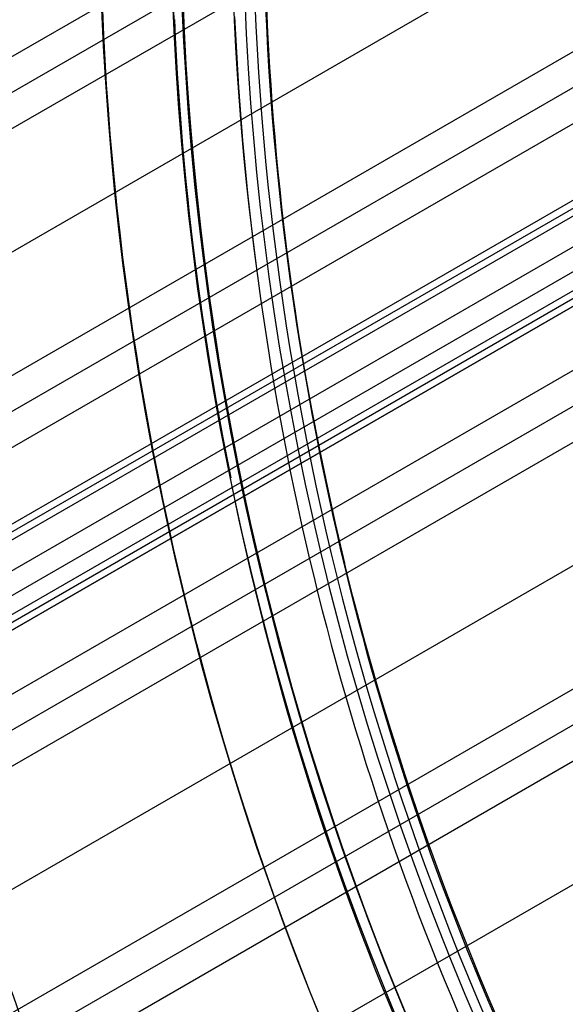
# Model space of a CAD drawing. Extents: x 12895 to 14339, y -6833 to -5581.
# Tile 19 of 79: x 13539 to 13553, y -6409 to -6384. Entities that reach past the tile are written whole.
import ezdxf

# ---------------------------------------------------------------- set-up
doc = ezdxf.new("R2010")
doc.units = 0
doc.layers.get('0').update_dxf_attribs({"linetype": 'CONTINUOUS'})
doc.layers.add('BLANCO_METALICO', color=7, linetype='CONTINUOUS')
doc.layers.add('COLOR', color=7, linetype='CONTINUOUS')

msp = doc.modelspace()

# ---------------------------------------------------------------- linework, layer by layer
for p, q in [((12906.40144702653, -6750.614407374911, 72.56573516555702), (13562.02697210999, -6372.088833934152, 72.56573517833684)), ((13561.80989316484, -6373.110929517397, 72.14279169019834), (12906.7897576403, -6751.286981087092, 72.14279169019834)), ((12907.17806827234, -6751.959554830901, 71.7198481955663), (13561.61654096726, -6374.119326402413, 71.71984820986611)), ((13561.26294500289, -6377.394329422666, 71.34951494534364), (12908.50778716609, -6754.262695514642, 71.34951494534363)), ((12909.83750608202, -6756.565836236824, 70.97918168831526), (13561.10623663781, -6380.555659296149, 70.97918169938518)), ((13561.05898853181, -6381.479702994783, 70.55623821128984), (12910.22581669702, -6757.238409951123, 70.55623821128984)), ((12910.61412732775, -6757.910983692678, 70.13329471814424), (13561.02904870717, -6382.393753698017, 70.13329473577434)), ((13561.27903354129, -6384.159076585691, 71.80409171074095), (12911.44102895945, -6759.343219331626, 71.80409236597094)), ((12911.52538557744, -6759.48932927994, 72.53486960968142), (13561.36338962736, -6384.305182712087, 72.53486960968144)), ((12911.60974226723, -6759.635439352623, 73.26564747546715), (13561.44774757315, -6384.451292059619, 73.26564747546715)), ((13561.15264307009, -6385.393250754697, 69.76296146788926), (12911.94384622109, -6760.214124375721, 69.76296146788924)), ((12912.20940283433, -6760.674081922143, 74.01506646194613), (13561.60540004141, -6385.745128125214, 74.01506646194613)), ((12912.41539902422, -6761.030877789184, 71.35419025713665), (13561.39095066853, -6386.344692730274, 71.3541857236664)), ((13561.47530101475, -6386.490781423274, 72.084965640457), (12912.49975542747, -6761.176987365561, 72.08496564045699)), ((13561.55966241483, -6386.636889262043, 72.81574532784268), (12912.58411232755, -6761.323097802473, 72.81574532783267)), ((13195.79535516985, -6597.811010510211, 72.81574532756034), (13561.55966241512, -6386.636889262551, 72.81574532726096)), ((12913.2735651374, -6762.517265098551, 69.39262821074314), (13561.42869506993, -6388.304726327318, 69.39262821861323)), ((13561.5116410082, -6389.153602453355, 68.96968473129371), (12913.66187575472, -6763.189838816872, 68.96968473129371)), ((12914.05018638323, -6763.862412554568, 68.5467412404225), (13561.60867214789, -6389.994346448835, 68.54674125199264)), ((13562.11249814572, -6392.774316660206, 68.17640798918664), (12915.37990528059, -6766.165553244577, 68.17640798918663)), ((12916.70962419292, -6768.468693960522, 67.80607473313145), (13562.74542623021, -6395.479749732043, 67.80607473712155)), ((13562.93795416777, -6396.265358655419, 67.38313125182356), (12917.09793481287, -6769.141267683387, 67.38313125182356)), ((12917.48624543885, -6769.813841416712, 66.9601877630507), (13563.14283508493, -6397.043835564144, 66.96018776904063)), ((13563.97538642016, -6399.634016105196, 66.58985451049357), (12918.81596434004, -6772.116982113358, 66.58985451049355))]:
    msp.add_line(p, q)
at = {"extrusion": (0.1124755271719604, -0.1948133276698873, 0.9743700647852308)}
msp.add_lwpolyline([(8566.721076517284, -11940.5676238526), (8566.200006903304, -11940.87241503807), (8565.680887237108, -11941.18206532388), (8565.163780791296, -11941.49655690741), (8564.64875067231, -11941.81587084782), (8564.135859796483, -11942.1399870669), (8563.625170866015, -11942.46888435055), (8563.116746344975, -11942.80254035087), (8562.610648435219, -11943.14093158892), (8562.10693905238, -11943.48403345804), (8561.605679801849, -11943.83182022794), (8561.106931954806, -11944.18426504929), (8560.61075642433, -11944.54133995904), (8560.117213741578, -11944.90301588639), (8559.62636403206, -11945.2692626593), (8559.138266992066, -11945.64004901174), (8558.652981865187, -11946.01534259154), (8558.17056741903, -11946.39510996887), (8557.691081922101, -11946.77931664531), (8557.214583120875, -11947.16792706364), (8556.741128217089, -11947.56090461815), (8556.270773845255, -11947.95821166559), (8555.803576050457, -11948.35980953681), (8555.339590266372, -11948.76565854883), (8554.878871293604, -11949.17571801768), (8554.421473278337, -11949.58994627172), (8553.967449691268, -11950.0083006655), (8553.51685330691, -11950.43073759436), (8553.069736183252, -11950.85721250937), (8552.62614964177, -11951.28767993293), (8552.186144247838, -11951.72209347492), (8551.749769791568, -11952.1604058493), (8551.317075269, -11952.60256889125), (8550.888108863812, -11953.04853357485), (8550.462917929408, -11953.49825003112), (8550.04154897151, -11953.95166756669), (8549.62404763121, -11954.40873468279), (8549.210458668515, -11954.86939909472), (8548.800825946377, -11955.33360775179), (8548.395192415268, -11955.80130685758), (8547.993600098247, -11956.27244189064), (8547.596090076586, -11956.74695762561), (8547.202702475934, -11957.22479815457), (8546.813476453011, -11957.70590690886), (8546.42845018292, -11958.19022668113), (8546.047660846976, -11958.67769964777), (8545.671144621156, -11959.16826739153), (8545.298936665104, -11959.6618709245), (8544.931071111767, -11960.1584507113), (8544.56758105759, -11960.65794669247), (8544.208498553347, -11961.16029830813), (8543.85385459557, -11961.6654445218), (8543.503679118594, -11962.17332384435), (8543.158000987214, -11962.68387435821), (8542.816847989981, -11963.19703374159), (8542.480246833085, -11963.71273929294), (8542.148223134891, -11964.23092795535), (8541.820801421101, -11964.7515363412), (8541.498005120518, -11965.27450075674), (8541.179856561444, -11965.79975722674), (8540.866376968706, -11966.32724151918), (8540.557586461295, -11966.85688916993), (8540.253504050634, -11967.38863550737), (8539.954147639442, -11967.92241567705), (8539.659534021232, -11968.45816466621), (8539.36967888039, -11968.99581732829), (8539.0845967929, -11969.53530840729), (8538.804301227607, -11970.07657256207), (8538.528804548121, -11970.61954439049), (8538.258118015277, -11971.1641584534), (8537.992251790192, -11971.7103492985), (8537.731214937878, -11972.25805148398), (8537.47501543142, -11972.807199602), (8537.223660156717, -11973.35772830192), (8536.977154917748, -11973.90957231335), (8536.735504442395, -11974.46266646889), (8536.498712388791, -11975.01694572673), (8536.266781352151, -11975.57234519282), (8536.039712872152, -11976.12880014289), (8535.817507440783, -11976.68624604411), (8535.600164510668, -11977.24461857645), (8535.387682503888, -11977.80385365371), (8535.180058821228, -11978.36388744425), (8534.977289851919, -11978.9246563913), (8534.779370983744, -11979.486097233), (8534.586296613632, -11980.04814702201), (8534.398060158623, -11980.61074314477), (8534.214654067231, -11981.17382334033), (8534.036069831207, -11981.73732571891), (8533.862297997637, -11982.30118877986), (8533.693328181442, -11982.86535142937), (8533.529149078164, -11983.42975299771), (8533.369748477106, -11983.99433325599), (8533.215113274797, -11984.55903243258), (8533.065229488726, -11985.12379122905), (8532.920082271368, -11985.68855083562), (8532.779655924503, -11986.25325294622), (8532.643933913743, -11986.81783977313), (8532.512898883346, -11987.38225406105), (8532.386532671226, -11987.94643910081), (8532.26481632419, -11988.51033874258), (8532.147730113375, -11989.07389740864), (8532.035253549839, -11989.63706010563), (8531.927365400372, -11990.19977243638), (8531.824043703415, -11990.76198061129), (8531.725265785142, -11991.32363145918), (8531.631008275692, -11991.8846724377), (8531.541247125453, -11992.44505164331), (8531.455957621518, -11993.00471782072), (8531.37511440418, -11993.56362037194), (8531.298691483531, -11994.1217093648), (8531.226662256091, -11994.67893554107), (8531.15899952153, -11995.23525032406), (8531.095675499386, -11995.79060582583), (8531.03666184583, -11996.34495485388), (8530.981929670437, -11996.89825091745), (8530.931449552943, -11997.45044823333), (8530.885191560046, -11998.00150173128), (8530.8431252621, -11998.55136705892), (8530.805219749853, -11999.10000058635), (8530.771443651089, -11999.64735941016), (8530.741765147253, -12000.19340135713), (8530.716151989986, -12000.73808498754), (8530.69457151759, -12001.28136959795), (8530.676990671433, -12001.82321522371), (8530.66337601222, -12002.36358264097), (8530.653693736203, -12002.90243336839), (8530.647909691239, -12003.43972966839), (8530.645989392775, -12003.9754345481)], dxfattribs=at)
at = {"extrusion": (0.112475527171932, -0.1948133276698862, 0.9743700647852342)}
msp.add_lwpolyline([(8528.34598939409, -12003.97543454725), (8528.347782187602, -12003.44949601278), (8528.353181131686, -12002.92206982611), (8528.362216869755, -12002.39318878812), (8528.374919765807, -12001.86288632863), (8528.391319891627, -12001.33119650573), (8528.411447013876, -12000.79815400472), (8528.435330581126, -12000.26379413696), (8528.46299971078, -11999.72815283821), (8528.49448317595, -11999.1912666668), (8528.529809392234, -11998.65317280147), (8528.569006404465, -11998.11390903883), (8528.612101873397, -11997.57351379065), (8528.659123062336, -11997.03202608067), (8528.710096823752, -11996.48948554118), (8528.765049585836, -11995.94593240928), (8528.824007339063, -11995.40140752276), (8528.886995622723, -11994.85595231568), (8528.954039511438, -11994.30960881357), (8529.025163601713, -11993.76241962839), (8529.100391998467, -11993.21442795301), (8529.179748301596, -11992.66567755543), (8529.26325559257, -11992.1162127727), (8529.35093642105, -11991.5660785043), (8529.442812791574, -11991.01532020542), (8529.538906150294, -11990.46398387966), (8529.639237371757, -11989.91211607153), (8529.743826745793, -11989.35976385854), (8529.852693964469, -11988.80697484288), (8529.965858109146, -11988.25379714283), (8530.083337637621, -11987.70027938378), (8530.205150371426, -11987.14647068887), (8530.331313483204, -11986.5924206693), (8530.461843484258, -11986.03817941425), (8530.596756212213, -11985.48379748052), (8530.736066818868, -11984.9293258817), (8530.879789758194, -11984.37481607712), (8531.027938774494, -11983.82031996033), (8531.180526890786, -11983.26588984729), (8531.337566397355, -11982.71157846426), (8531.499068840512, -11982.15743893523), (8531.665045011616, -11981.60352476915), (8531.835504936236, -11981.04988984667), (8532.010457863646, -11980.49658840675), (8532.189912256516, -11979.94367503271), (8532.373875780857, -11979.39120463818), (8532.562355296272, -11978.83923245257), (8532.755356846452, -11978.28781400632), (8532.952885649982, -11977.73700511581), (8533.154946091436, -11977.18686186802), (8533.36154171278, -11976.63744060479), (8533.572675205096, -11976.08879790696), (8533.788348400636, -11975.54099057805), (8534.008562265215, -11974.99407562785), (8534.233316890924, -11974.4481102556), (8534.462611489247, -11973.90315183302), (8534.69644438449, -11973.35925788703), (8534.934813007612, -11972.81648608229), (8535.177713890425, -11972.27489420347), (8535.42514266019, -11971.73454013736), (8535.677094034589, -11971.19548185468), (8535.933561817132, -11970.65777739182), (8536.194538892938, -11970.1214848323), (8536.460017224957, -11969.58666228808), (8536.729987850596, -11969.05336788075), (8537.004440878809, -11968.52165972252), (8537.28336548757, -11967.99159589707), (8537.566749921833, -11967.46323444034), (8537.854581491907, -11966.93663332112), (8538.146846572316, -11966.4118504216), (8538.443530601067, -11965.88894351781), (8538.744618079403, -11965.36797025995), (8539.050092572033, -11964.84898815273), (8539.359936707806, -11964.33205453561), (8539.67413218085, -11963.81722656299), (8539.99265975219, -11963.30456118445), (8540.315499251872, -11962.79411512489), (8540.642629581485, -11962.28594486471), (8540.97402871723, -11961.78010662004), (8541.309673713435, -11961.276656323), (8541.649540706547, -11960.77564960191), (8541.993604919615, -11960.27714176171), (8542.34184066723, -11959.78118776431), (8542.694221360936, -11959.28784220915), (8543.050719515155, -11958.79715931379), (8543.411306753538, -11958.30919289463), (8543.775953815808, -11957.82399634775), (8544.144630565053, -11957.34162262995), (8544.51730599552, -11956.86212423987), (8544.893948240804, -11956.38555319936), (8545.274524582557, -11955.91196103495), (8545.659001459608, -11955.44139875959), (8546.047344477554, -11954.97391685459), (8546.43951841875, -11954.50956525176), (8546.835487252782, -11954.0483933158), (8547.235214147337, -11953.59044982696), (8547.638661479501, -11953.13578296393), (8548.045790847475, -11952.68444028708), (8548.456563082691, -11952.23646872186), (8548.870938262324, -11951.79191454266), (8549.288875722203, -11951.35082335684), (8549.7103340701, -11950.91324008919), (8550.135271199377, -11950.47920896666), (8550.563644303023, -11950.04877350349), (8550.995409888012, -11949.62197648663), (8551.430523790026, -11949.19885996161), (8551.868941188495, -11948.7794652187), (8552.310616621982, -11948.36383277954), (8552.755504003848, -11947.95200238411), (8553.203556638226, -11947.54401297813), (8553.654727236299, -11947.13990270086), (8554.108967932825, -11946.7397088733), (8554.566230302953, -11946.34346798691), (8555.026465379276, -11945.95121569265), (8555.489623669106, -11945.56298679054), (8555.955655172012, -11945.17881521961), (8556.424509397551, -11944.79873404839), (8556.896135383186, -11944.42277546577), (8557.370481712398, -11944.05097077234), (8557.84749653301, -11943.68335037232), (8558.327127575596, -11943.31994376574), (8558.809322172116, -11942.96077954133), (8559.29402727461, -11942.6058853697), (8559.781189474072, -11942.25528799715), (8560.270755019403, -11941.90901323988), (8560.76266983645, -11941.5670859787), (8561.256879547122, -11941.22953015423), (8561.753329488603, -11940.89636876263), (8562.251964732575, -11940.56762385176)], dxfattribs=at)
at = {"extrusion": (0.1124755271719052, -0.1948133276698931, 0.974370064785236)}
msp.add_lwpolyline([(8530.645989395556, -12002.69654459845), (8530.647788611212, -12002.17800368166), (8530.653207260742, -12001.65797044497), (8530.662276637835, -12001.13647841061), (8530.675027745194, -12000.61356175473), (8530.69149128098, -12000.08925530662), (8530.71169762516, -11999.56359454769), (8530.73567682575, -11999.03661561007), (8530.763458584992, -11998.50835527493), (8530.795072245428, -11997.97885097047), (8530.830546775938, -11997.44814076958), (8530.869910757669, -11996.91626338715), (8530.91319236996, -11996.38325817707), (8530.960419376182, -11995.84916512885), (8531.011619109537, -11995.31402486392), (8531.06681845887, -11994.77787863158), (8531.126043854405, -11994.24076830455), (8531.189321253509, -11993.7027363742), (8531.256676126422, -11993.16382594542), (8531.328133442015, -11992.62408073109), (8531.403717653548, -11992.0835450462), (8531.483452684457, -11991.54226380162), (8531.567361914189, -11991.00028249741), (8531.655468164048, -11990.45764721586), (8531.747793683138, -11989.91440461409), (8531.844360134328, -11989.37060191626), (8531.945188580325, -11988.82628690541), (8532.050299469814, -11988.28150791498), (8532.159712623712, -11987.73631381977), (8532.273447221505, -11987.19075402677), (8532.391521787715, -11986.64487846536), (8532.513954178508, -11986.09873757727), (8532.64076156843, -11985.5523823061), (8532.771960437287, -11985.0058640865), (8532.907566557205, -11984.45923483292), (8533.047594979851, -11983.912546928), (8533.192060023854, -11983.36585321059), (8533.340975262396, -11982.81920696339), (8533.49435351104, -11982.27266190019), (8533.652206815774, -11981.72627215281), (8533.81454644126, -11981.18009225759), (8533.981382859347, -11980.63417714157), (8534.15272573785, -11980.0885821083), (8534.328583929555, -11979.54336282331), (8534.508965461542, -11978.99857529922), (8534.693877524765, -11978.45427588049), (8534.883326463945, -11977.91052122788), (8535.077317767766, -11977.36736830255), (8535.27585605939, -11976.82487434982), (8535.478945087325, -11976.28309688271), (8535.686587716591, -11975.742093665), (8535.898785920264, -11975.2019226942), (8536.115540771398, -11974.66264218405), (8536.336852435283, -11974.12431054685), (8536.562720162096, -11973.58698637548), (8536.79314227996, -11973.05072842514), (8537.02811618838, -11972.51559559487), (8537.2676383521, -11971.98164690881), (8537.511704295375, -11971.44894149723), (8537.760308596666, -11970.91753857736), (8538.013444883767, -11970.38749743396), (8538.27110582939, -11969.85887739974), (8538.53328314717, -11969.3317378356), (8538.799967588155, -11968.80613811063), (8539.071148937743, -11968.28213758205), (8539.346816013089, -11967.75979557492), (8539.626956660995, -11967.23917136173), (8539.91155775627, -11966.72032414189), (8540.200605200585, -11966.20331302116), (8540.494083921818, -11965.68819699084), (8540.791977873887, -11965.17503490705), (8541.09427003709, -11964.66388546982), (8541.400942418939, -11964.15480720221), (8541.711976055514, -11963.64785842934), (8542.027351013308, -11963.14309725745), (8542.347046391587, -11962.64058155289), (8542.671040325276, -11962.14036892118), (8542.999309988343, -11961.64251668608), (8543.331831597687, -11961.14708186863), (8543.668580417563, -11960.6541211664), (8544.009530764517, -11960.16369093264), (8544.354656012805, -11959.6758471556), (8544.703928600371, -11959.19064543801), (8545.05732003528, -11958.7081409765), (8545.414800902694, -11958.22838854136), (8545.77634087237, -11957.7514424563), (8546.141908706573, -11957.27735657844), (8546.511472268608, -11956.80618427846), (8546.884998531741, -11956.33797842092), (8547.262453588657, -11955.87279134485), (8547.643802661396, -11955.41067484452), (8548.02901011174, -11954.9516801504), (8548.418039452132, -11954.49585791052), (8548.810853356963, -11954.0432581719), (8549.207413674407, -11953.59393036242), (8549.607681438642, -11953.14792327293), (8550.011616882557, -11952.70528503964), (8550.419179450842, -11952.26606312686), (8550.830327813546, -11951.83030431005), (8551.24501988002, -11951.39805465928), (8551.663212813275, -11950.96935952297), (8552.084863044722, -11950.54426351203), (8552.509926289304, -11950.12281048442), (8552.938357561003, -11949.70504353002), (8553.370111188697, -11949.29100495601), (8553.805140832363, -11948.88073627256), (8554.243399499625, -11948.47427817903), (8554.684839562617, -11948.07167055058), (8555.129412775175, -11947.67295242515), (8555.577070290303, -11947.27816199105), (8556.027762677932, -11946.88733657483), (8556.481439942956, -11946.50051262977), (8556.938051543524, -11946.11772572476), (8557.397546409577, -11945.73901053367), (8557.859872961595, -11945.36440082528), (8558.324979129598, -11944.99392945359), (8558.79281237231, -11944.62762834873), (8559.263319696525, -11944.26552850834), (8559.736447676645, -11943.90765998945), (8560.212142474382, -11943.55405190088), (8560.690349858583, -11943.20473239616), (8561.171015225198, -11942.85972866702), (8561.65408361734, -11942.51906693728), (8562.139499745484, -11942.18277245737), (8562.627208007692, -11941.8508694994), (8563.117152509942, -11941.52338135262), (8563.609277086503, -11941.20033031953), (8564.103525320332, -11940.88173771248), (8564.599840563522, -11940.56762385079)], dxfattribs=at)
at = {"extrusion": (0.1124755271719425, -0.1948133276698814, 0.974370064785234)}
msp.add_lwpolyline([(8560.360030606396, -11940.56762385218), (8559.884615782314, -11940.90274151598), (8559.41145231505, -11941.24193279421), (8558.940589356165, -11941.58517430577), (8558.472075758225, -11941.93244184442), (8558.00596005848, -11942.28371038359), (8557.542290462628, -11942.63895408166), (8557.081114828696, -11942.99814628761), (8556.622480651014, -11943.36125954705), (8556.166435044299, -11943.72826560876), (8555.713024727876, -11944.09913543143), (8555.262296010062, -11944.47383919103), (8554.814294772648, -11944.85234628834), (8554.369066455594, -11945.23462535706), (8553.926656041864, -11945.62064427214), (8553.487108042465, -11946.01037015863), (8553.05046648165, -11946.40376940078), (8552.61677488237, -11946.8008076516), (8552.18607625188, -11947.2014498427), (8551.758413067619, -11947.60566019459), (8551.333827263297, -11948.01340222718), (8550.912360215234, -11948.42463877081), (8550.494052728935, -11948.83933197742), (8550.07894502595, -11949.25744333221), (8549.667076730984, -11949.67893366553), (8549.258486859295, -11950.10376316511), (8548.853213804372, -11950.53189138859), (8548.451295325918, -11950.96327727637), (8548.052768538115, -11951.39787916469), (8547.657669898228, -11951.8356547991), (8547.266035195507, -11952.27656134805), (8546.877899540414, -11952.72055541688), (8546.493297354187, -11953.16759306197), (8546.112262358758, -11953.61762980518), (8545.734827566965, -11954.07062064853), (8545.361025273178, -11954.52652008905), (8544.990887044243, -11954.98528213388), (8544.624443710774, -11955.44686031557), (8544.26172535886, -11955.91120770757), (8543.90276132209, -11956.3782769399), (8543.547580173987, -11956.84802021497), (8543.196209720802, -11957.3203893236), (8542.848676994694, -11957.79533566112), (8542.505008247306, -11958.27281024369), (8542.165228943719, -11958.7527637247), (8541.829363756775, -11959.23514641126), (8541.49743656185, -11959.71990828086), (8541.169470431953, -11960.20699899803), (8540.845487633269, -11960.69636793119), (8540.525509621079, -11961.18796416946), (8540.209557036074, -11961.68173653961), (8539.897649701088, -11962.17763362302), (8539.5898066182, -11962.67560377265), (8539.28604596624, -11963.17559513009), (8538.986385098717, -11963.67755564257), (8538.690840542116, -11964.18143308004), (8538.399427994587, -11964.6871750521), (8538.112162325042, -11965.19472902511), (8537.829057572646, -11965.70404233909), (8537.550126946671, -11966.21506222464), (8537.275382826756, -11966.72773581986), (8537.00483676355, -11967.24201018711), (8536.738499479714, -11967.7578323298), (8536.476380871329, -11968.27514920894), (8536.21849000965, -11968.79390775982), (8535.96483514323, -11969.31405490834), (8535.715423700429, -11969.83553758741), (8535.470262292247, -11970.35830275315), (8535.229356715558, -11970.88229740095), (8534.992711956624, -11971.40746858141), (8534.760332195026, -11971.93376341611), (8534.532220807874, -11972.46112911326), (8534.308380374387, -11972.9895129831), (8534.088812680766, -11973.51886245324), (8533.873518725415, -11974.04912508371), (8533.662498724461, -11974.58024858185), (8533.455752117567, -11975.11218081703), (8533.253277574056, -11975.64486983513), (8533.05507299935, -11976.17826387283), (8532.861135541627, -11976.71231137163), (8532.671461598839, -11977.24696099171), (8532.486046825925, -11977.78216162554), (8532.304886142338, -11978.31786241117), (8532.127973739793, -11978.85401274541), (8531.955303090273, -11979.39056229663), (8531.786866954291, -11979.92746101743), (8531.622657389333, -11980.46465915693), (8531.462665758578, -11981.00210727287), (8531.3068827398, -11981.53975624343), (8531.155298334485, -11982.07755727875), (8531.007901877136, -11982.6154619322), (8530.864682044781, -11983.15342211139), (8530.725626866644, -11983.69139008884), (8530.59072373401, -11984.22931851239), (8530.459959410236, -11984.76716041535), (8530.333320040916, -11985.30486922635), (8530.210791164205, -11985.84239877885), (8530.092357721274, -11986.37970332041), (8529.9780040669, -11986.91673752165), (8529.86771398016, -11987.45345648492), (8529.761470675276, -11987.98981575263), (8529.659256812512, -11988.52577131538), (8529.561054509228, -11989.06127961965), (8529.466845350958, -11989.59629757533), (8529.37661040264, -11990.13078256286), (8529.290330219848, -11990.66469244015), (8529.20798486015, -11991.19798554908), (8529.129553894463, -11991.73062072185), (8529.05501641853, -11992.26255728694), (8528.984351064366, -11992.7937550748), (8528.917536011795, -11993.32417442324), (8528.854548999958, -11993.85377618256), (8528.795367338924, -11994.38252172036), (8528.739967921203, -11994.91037292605), (8528.688327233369, -11995.43729221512), (8528.640421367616, -11995.96324253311), (8528.596226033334, -11996.48818735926), (8528.55571656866, -11997.01209070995), (8528.518867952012, -11997.5349171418), (8528.485654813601, -11998.05663175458), (8528.45605144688, -11998.57720019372), (8528.43003182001, -11999.09658865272), (8528.407569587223, -11999.61476387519), (8528.388638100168, -12000.13169315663), (8528.373210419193, -12000.64734434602), (8528.361259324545, -12001.16168584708), (8528.352757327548, -12001.6746866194), (8528.347676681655, -12002.18631617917), (8528.345989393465, -12002.69654459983)], dxfattribs=at)
for points in [[(13543.21707988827, -6384.363377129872), (13543.23797120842, -6384.81231859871), (13543.26156513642, -6385.261123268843), (13543.28786139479, -6385.709774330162), (13543.31685970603, -6386.158254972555), (13543.34855979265, -6386.606548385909), (13543.38296137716, -6387.054637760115), (13543.42006418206, -6387.50250628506), (13543.45986792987, -6387.950137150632), (13543.50237234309, -6388.397513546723), (13543.54757714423, -6388.844618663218), (13543.5954820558, -6389.291435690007), (13543.6460868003, -6389.73794781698), (13543.69939110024, -6390.184138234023), (13543.75539467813, -6390.629990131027), (13543.81409725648, -6391.07548669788), (13543.8754985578, -6391.52061112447), (13543.93959830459, -6391.965346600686), (13544.00639621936, -6392.409676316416), (13544.07589202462, -6392.85358346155), (13544.14808544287, -6393.297051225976), (13544.22297619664, -6393.740062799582), (13544.30056400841, -6394.182601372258), (13544.3808486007, -6394.624650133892), (13544.46382969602, -6395.066192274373), (13544.54950701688, -6395.507210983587), (13544.63788028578, -6395.947689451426), (13544.72894922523, -6396.38761086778), (13544.82271355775, -6396.826958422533), (13544.91917300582, -6397.265715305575), (13545.01832729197, -6397.703864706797), (13545.12017613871, -6398.141389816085), (13545.22471926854, -6398.57827382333), (13545.33195640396, -6399.014499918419), (13545.44188726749, -6399.45005129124), (13545.55451158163, -6399.884911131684), (13545.66982906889, -6400.319062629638), (13545.78783945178, -6400.752488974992), (13545.90854245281, -6401.185173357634), (13546.03193779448, -6401.617098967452), (13546.15802519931, -6402.048248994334), (13546.28680438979, -6402.478606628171), (13546.41827508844, -6402.90815505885), (13546.55243701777, -6403.336877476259), (13546.68928990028, -6403.764757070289), (13546.82883345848, -6404.191777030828), (13546.97106741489, -6404.617920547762), (13547.115991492, -6405.043170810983), (13547.26360541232, -6405.467511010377), (13547.41390889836, -6405.890924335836), (13547.56690167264, -6406.313393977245), (13547.72258345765, -6406.734903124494), (13547.8809539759, -6407.155434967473), (13548.04201294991, -6407.574972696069), (13548.20576010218, -6407.993499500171), (13548.37219515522, -6408.410998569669), (13548.54131783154, -6408.827453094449), (13548.71312785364, -6409.242846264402)], [(13544.71527182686, -6384.295927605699), (13544.73573529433, -6384.735674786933), (13544.75884602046, -6385.175287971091), (13544.78460373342, -6385.614750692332), (13544.81300816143, -6386.054046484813), (13544.84405903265, -6386.493158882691), (13544.87775607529, -6386.932071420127), (13544.91409901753, -6387.370767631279), (13544.95308758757, -6387.809231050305), (13544.99472151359, -6388.247445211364), (13545.0390005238, -6388.685393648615), (13545.08592434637, -6389.123059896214), (13545.13549270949, -6389.560427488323), (13545.18770534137, -6389.997479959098), (13545.24256197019, -6390.434200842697)], [(13545.24256197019, -6390.434200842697), (13545.30006232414, -6390.870573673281), (13545.36020613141, -6391.306581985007), (13545.4229931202, -6391.742209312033), (13545.48842301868, -6392.177439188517), (13545.55649555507, -6392.61225514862), (13545.62721045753, -6393.046640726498), (13545.70056745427, -6393.48057945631), (13545.77656627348, -6393.914054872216), (13545.85520664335, -6394.347050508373), (13545.93648829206, -6394.77954989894), (13546.02041094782, -6395.211536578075), (13546.1069743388, -6395.642994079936), (13546.19617819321, -6396.073905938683), (13546.28802223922, -6396.504255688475), (13546.38250620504, -6396.934026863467), (13546.47962981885, -6397.36320299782), (13546.57939280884, -6397.791767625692), (13546.68179490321, -6398.219704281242), (13546.78683583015, -6398.646996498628), (13546.89451531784, -6399.07362781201), (13547.00483309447, -6399.499581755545), (13547.11778888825, -6399.924841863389), (13547.23338242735, -6400.349391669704), (13547.35161343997, -6400.773214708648), (13547.4724816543, -6401.196294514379), (13547.59598679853, -6401.618614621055), (13547.72212860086, -6402.040158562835), (13547.85090678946, -6402.460909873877), (13547.98232109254, -6402.880852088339), (13548.11637123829, -6403.299968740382), (13548.25305695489, -6403.718243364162), (13548.39237797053, -6404.135659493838), (13548.53433401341, -6404.552200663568), (13548.67892481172, -6404.967850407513), (13548.82615009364, -6405.382592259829), (13548.97600958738, -6405.796409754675), (13549.12850302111, -6406.209286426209), (13549.28363012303, -6406.621205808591), (13549.44139062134, -6407.032151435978), (13549.60178424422, -6407.44210684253), (13549.76481071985, -6407.851055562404), (13549.93046977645, -6408.258981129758), (13550.09876114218, -6408.665867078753), (13550.26968454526, -6409.071696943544)], [(13546.03869261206, -6390.329388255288), (13546.09554937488, -6390.760876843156), (13546.15502000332, -6391.192004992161), (13546.21710422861, -6391.62275642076), (13546.281801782, -6392.053114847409), (13546.34911239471, -6392.483063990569), (13546.41903579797, -6392.912587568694), (13546.49157172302, -6393.341669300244), (13546.5667199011, -6393.770292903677), (13546.64448006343, -6394.19844209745), (13546.72485194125, -6394.62610060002), (13546.80783526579, -6395.053252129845), (13546.89342976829, -6395.479880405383), (13546.98163517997, -6395.905969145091), (13547.07245123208, -6396.331502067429), (13547.16587765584, -6396.756462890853), (13547.26191418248, -6397.180835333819), (13547.36056054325, -6397.604603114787), (13547.46181646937, -6398.027749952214), (13547.56568169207, -6398.450259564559), (13547.6721559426, -6398.872115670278), (13547.78123895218, -6399.293301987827), (13547.89293045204, -6399.713802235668), (13548.00723017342, -6400.133600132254), (13548.12413784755, -6400.552679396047), (13548.24365320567, -6400.971023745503), (13548.365775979, -6401.388616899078), (13548.49050589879, -6401.805442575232), (13548.61784269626, -6402.221484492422), (13548.74778610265, -6402.636726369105), (13548.88033584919, -6403.051151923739), (13549.01549166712, -6403.464744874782), (13549.15325328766, -6403.877488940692), (13549.29362044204, -6404.289367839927), (13549.43659286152, -6404.700365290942), (13549.5821702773, -6405.110465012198), (13549.73035242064, -6405.51965072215), (13549.88113902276, -6405.927906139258), (13550.03452981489, -6406.335214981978), (13550.19052452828, -6406.741560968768), (13550.34912289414, -6407.146927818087), (13550.51032464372, -6407.551299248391), (13550.67412950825, -6407.954658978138), (13550.84053721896, -6408.356990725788), (13551.00954750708, -6408.758278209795), (13551.18116010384, -6409.15850514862)]]:
    msp.add_lwpolyline(points)
for centre, radius, start, end in [((13616.37125110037, -6381.069931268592, 89.37470231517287), 73.2424557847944, 29.99999999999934, 209.9999999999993), ((13616.37125110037, -6381.069931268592, 68.68735261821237), 73.2424557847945, 91.17126672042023, 191.5820307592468), ((13616.37125110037, -6381.069931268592, 46.50000292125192), 71.74245578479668, 52.49999999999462, 187.500000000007), ((13616.37125114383, -6381.06993131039, 88.63012703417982), 71.44457953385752, 30.00000004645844, 209.9999999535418), ((13616.37125110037, -6381.069931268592, 89.05580518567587), 71.21139006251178, 30.0000000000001, 210.0000000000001), ((13616.37125110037, -6381.069931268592, 67.93735261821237), 70.94245578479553, 93.83645893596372, 193.7167436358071), ((13616.37125110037, -6381.069931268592, 88.125002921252), 70.93945536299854, 164.9999999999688, 187.5000000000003), ((13617.27548891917, -6381.129198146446, 88.12500292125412), 71.82843897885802, 165.1410184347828, 187.3589815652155)]:
    msp.add_arc(centre, radius, start, end)
at = {"extrusion": (0, 0, -1)}
for centre in [(-13616.37125110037, -6381.069931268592, -89.37470231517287), (-13616.37125110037, -6381.069931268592, -46.50000292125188)]:
    msp.add_arc(centre, 70.9424557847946, 330.0000000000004, 150.0000000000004, dxfattribs=at)
at = {"layer": 'BLANCO_METALICO', "extrusion": (0, 0, -1)}
for centre, radius, start, end in [((-13616.37098787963, -6381.069931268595, -171.6470783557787), 99.49999999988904, 179.9999999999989, 1.047441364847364e-12), ((-13616.37098787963, -6381.069931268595, -170.8389899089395), 99.49999999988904, 179.9999999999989, 1.047441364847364e-12), ((-13616.37098787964, -6381.069931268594, -169.280901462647), 99.49999999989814, 179.9999999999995, 5.237206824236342e-13), ((-13616.37098787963, -6381.069931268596, -171.6470783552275), 99.0999999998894, 179.9999999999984, 1.577503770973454e-12), ((-13616.37098787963, -6381.069931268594, -170.0309014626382), 98.69999999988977, 179.9999999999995, 5.279656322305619e-13), ((-13616.37098787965, -6381.069931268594, -168.5309014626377), 98.69999999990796, 179.9999999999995, 5.279656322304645e-13), ((-13616.37098787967, -6381.0699312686, -167.2309014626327), 98.19999999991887, 179.9999999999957, 4.24523078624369e-12), ((-13616.37098787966, -6381.069931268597, -168.0309014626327), 98.1999999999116, 179.9999999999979, 2.122615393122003e-12)]:
    msp.add_arc(centre, radius, start, end, dxfattribs=at)
at = {"layer": 'BLANCO_METALICO'}
for centre, radius, start, end in [((13616.37098787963, -6381.069931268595, 170.030901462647), 99.49999999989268, 179.9999999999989, 1.047441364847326e-12), ((13616.37098787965, -6381.069931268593, 168.5309014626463), 99.49999999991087, 180, 0), ((13616.37098787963, -6381.069931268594, 171.6470783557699), 98.69999999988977, 179.9999999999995, 5.279656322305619e-13), ((13616.37098787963, -6381.069931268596, 170.8389899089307), 98.69999999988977, 179.9999999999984, 1.583896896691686e-12)]:
    msp.add_arc(centre, radius, start, end, dxfattribs=at)
at = {"layer": 'COLOR', "extrusion": (0, 0, -1)}
for centre, radius, start, end in [((-13616.37125823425, -6381.069948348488, 10.54089386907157), 152.392098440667, 333.381578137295, 153.381578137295), ((-13616.37125823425, -6381.069948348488, -18.68835025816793), 83.81579491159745, 333.3815781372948, 153.3815781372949), ((-13616.37125823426, -6381.06994834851, -26.2000005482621), 61.09154780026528, 333.3815781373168, 153.3815781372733), ((-13616.37125823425, -6381.069948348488, 10.54089386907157), 152.3920984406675, 153.3815781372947, 333.3815781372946), ((-13616.37936058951, -6381.065905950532, -28.2000005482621), 59.50000000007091, 333.381578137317, 153.3815781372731), ((-13616.37936058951, -6381.065905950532, -26.2000005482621), 59.50000000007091, 333.381578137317, 153.3815781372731), ((-13616.37125823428, -6381.069948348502, -22.44590218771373), 75.0000000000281, 333.381578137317, 63.38157813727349), ((-13616.37125823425, -6381.06994834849, -32.97295255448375), 74.9999999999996, 243.3815781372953, 63.38157813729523), ((-13616.37125823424, -6381.069948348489, -43.50000292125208), 75.00000000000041, 243.3815781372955, 63.38157813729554), ((-13616.37125823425, -6381.06994834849, -33.39918206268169), 72.99999999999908, 243.3815781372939, 63.38157813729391), ((-13616.37125823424, -6381.06994834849, -43.50000292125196), 73.00000000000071, 243.3815781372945, 63.38157813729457), ((-13616.37125823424, -6381.06994834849, -43.50000292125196), 73.00000000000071, 243.3815781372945, 63.38157813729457), ((-13616.37125823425, -6381.069948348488, -17.30945272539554), 81.95014076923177, 352.6588318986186, 44.12347479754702), ((-13616.37125823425, -6381.069948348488, -18.68835025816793), 83.81579491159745, 153.3815781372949, 333.3815781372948), ((-13616.37125823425, -6381.069948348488, -17.30945272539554), 81.95014076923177, 333.3815781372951, 352.6180923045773)]:
    msp.add_arc(centre, radius, start, end, dxfattribs=at)
at = {"layer": 'COLOR'}
for centre, radius, start, end in [((13616.37125823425, -6381.06994834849, -35.79999945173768), 153, 26.61842186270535, 206.618421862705), ((13616.37125823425, -6381.069948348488, -11.46081713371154), 152.9999999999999, 26.61842186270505, 206.6184218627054), ((13616.37125823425, -6381.069948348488, -23.63040829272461), 153.0000000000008, 26.61842186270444, 206.6184218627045), ((13616.37125823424, -6381.069948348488, -10.90949982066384), 152.8342956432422, 26.6184218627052, 206.6184218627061), ((13616.37125823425, -6381.06994834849, -35.79999945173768), 150, 26.61842186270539, 206.618421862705), ((13616.37125823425, -6381.069948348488, -11.46081713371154), 153, 206.6184218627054, 26.61842186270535), ((13616.37125823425, -6381.069948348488, -35.79999945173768), 153, 206.6184218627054, 26.61842186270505), ((13616.37125823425, -6381.069948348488, -23.63040829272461), 153.0000000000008, 206.618421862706, 26.61842186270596), ((13616.37125823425, -6381.069948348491, -10.90949982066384), 152.834295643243, 206.6184218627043, 26.61842186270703), ((13616.37125823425, -6381.069948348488, -35.79999945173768), 150, 206.6184218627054, 26.61842186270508), ((13616.37125823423, -6381.069948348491, 23.29836120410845), 72.9999999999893, 163.2050881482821, 205.0266806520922)]:
    msp.add_arc(centre, radius, start, end, dxfattribs=at)

doc.saveas('drawing.dxf')
